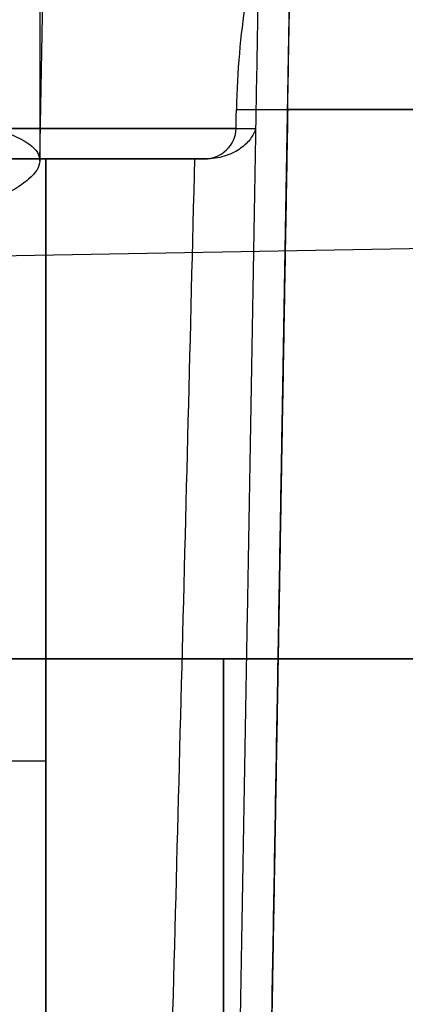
# Model space of a CAD drawing. Header units: millimetres. Extents: x -66 to 114, y 79 to 395.
# Tile 21 of 209: x 35.53 to 41.77, y 88.27 to 104.23. Entities that reach past the tile are written whole.
import ezdxf

# ---------------------------------------------------------------- set-up
doc = ezdxf.new("R2010")
doc.units = ezdxf.units.MM
doc.layers.add('Layer 01', color=18, linetype='Continuous', true_color=0x000000)

# ---------------------------------------------------------------- blocks, each defined once
blk = doc.blocks.new('Block 01')
at = {"layer": 'Layer 01'}
for p, q in [((39.509, 82.232, -0.05), (40.107, 116.473, -0.05)), ((35.854, 101.939, -0.05), (35.906, 104.929, -0.05)), ((35.854, 104.877), (35.854, 101.943)), ((33.602, 101.973, -31.947), (35.589, 101.973, -31.947)), ((33.154, 100.365, 13.65), (47.95, 100.623, 13.65)), ((39.808, 99.352, -12.05), (39.808, 99.352, 1.95)), ((38.16, 93.873, 25.35), (49.95, 93.873, 25.35)), ((39.713, 93.873, 1.95), (49.95, 93.873, 1.95)), ((32.55, 92.219, 26.184), (35.95, 92.219, 26.184)), ((32.55, 92.219, -26.284), (35.95, 92.219, -26.284))]:
    blk.add_line(p, q, dxfattribs=at)
at = {"layer": 'Layer 01', "extrusion": (-9.81354e-16, -1, -9.05284e-17)}
blk.add_arc((21.647, 21.647, -102.465), 17.775, 12.0243, 84.7949, dxfattribs=at)
at = {"layer": 'Layer 01', "extrusion": (4.38634e-16, -1, 4.44636e-16)}
blk.add_arc((21.647, -21.747, -102.465), 17.775, 275.2051, 354.7949, dxfattribs=at)
at = {"layer": 'Layer 01', "extrusion": (1.47039e-15, 1, 2.56516e-15)}
blk.add_arc((-21.647, 21.647, 101.973), 17.275, 101.6168, 167.6223, dxfattribs=at)
at = {"layer": 'Layer 01', "extrusion": (-7.70981e-16, 1, -2.86182e-16)}
blk.add_arc((-21.647, -21.747, 101.973), 17.275, 191.6168, 258.3832, dxfattribs=at)
at = {"layer": 'Layer 01', "extrusion": (0, 1, 0)}
blk.add_arc((-21.647, -21.747, 101.973), 17.275, 191.6168, 241.6916, dxfattribs=at)
at = {"layer": 'Layer 01', "extrusion": (1.29028e-16, -1, 3.10228e-16)}
blk.add_arc((35.95, 22.95, -101.973), 3.404, 44.8339, 90, dxfattribs=at)
at = {"layer": 'Layer 01', "extrusion": (-1.78225e-16, -1, 3.79837e-16)}
blk.add_arc((35.95, -23.05, -101.973), 3.404, 270, 320.2733, dxfattribs=at)
at = {"layer": 'Layer 01', "extrusion": (1, 0, -6.48965e-16)}
blk.add_arc((93.873, 13.65, 38.826), 6.591, 90, 270, dxfattribs=at)
at = {"layer": 'Layer 01'}
for points, degree in [([(39.592, 116.473, -23.382), (39.47, 109.469, -23.371), (39.348, 102.465, -23.36)], 2), ([(39.509, 82.232, -12.05), (39.808, 99.352, -12.05), (40.107, 116.473, -12.05)], 2), ([(39.032, 102.465, 25.35), (39.034, 102.568, 25.35), (39.035, 102.67, 25.35), (39.037, 102.773, 25.35)], 3), ([(39.037, 102.773, 25.35), (44.494, 102.773, 25.35), (49.95, 102.773, 25.35)], 2), ([(39.868, 102.773, 1.95), (39.713, 93.873, 1.95), (39.557, 84.973, 1.95)], 2), ([(49.95, 102.773, 1.95), (44.909, 102.773, 1.95), (39.868, 102.773, 1.95)], 2), ([(39.348, 102.465, -23.36), (39.175, 92.465, -23.344), (39.001, 82.465, -23.328)], 2), ([(35.95, 101.973, 26.354), (34.25, 101.973, 26.354), (32.55, 101.973, 26.354)], 2), ([(32.55, 101.973, -26.454), (34.25, 101.973, -26.454), (35.95, 101.973, -26.454)], 2), ([(35.95, 82.465, 26.013), (35.95, 92.219, 26.184), (35.95, 101.973, 26.354)], 2), ([(35.95, 101.973, -26.454), (35.95, 92.219, -26.284), (35.95, 82.465, -26.113)], 2), ([(37.924, 84.973, 25.35), (38.079, 90.64, 25.35), (38.224, 96.306, 25.35), (38.364, 101.973, 25.35)], 3), ([(38.52, 101.973, 25.35), (38.442, 101.973, 25.35), (38.364, 101.973, 25.35)], 2), ([(47.95, 93.873, 20.4), (38.826, 93.873, 20.241), (29.702, 93.873, 20.081)], 2), ([(35.139, 93.873, 7.124), (41.544, 93.873, 7.012), (47.95, 93.873, 6.9)], 2)]:
    blk.add_open_spline(points, degree=degree, dxfattribs=at)
for points, knots in [([(39.401, 105.481, 23.264), (39.372, 105.402, 23.564), (39.337, 105.276, 23.843), (39.26, 104.936, 24.355), (39.22, 104.728, 24.578), (39.144, 104.24, 24.955), (39.11, 103.972, 25.099), (39.059, 103.386, 25.3), (39.043, 103.084, 25.35), (39.037, 102.773, 25.35)], [-3.712468, -3.712468, -3.712468, -3.712468, -2.784351, -2.784351, -1.856234, -1.856234, -0.928117, -0.928117, 0, 0, 0, 0]), ([(0, 101.943, 35.854), (1.183, 102.037, 35.854), (2.361, 102.126, 35.795), (4.693, 102.294, 35.564), (5.849, 102.372, 35.393), (8.142, 102.519, 34.936), (9.279, 102.587, 34.652), (11.534, 102.712, 33.968), (12.656, 102.77, 33.566), (15.922, 102.922, 32.211), (17.986, 102.998, 31.105), (20.426, 103.063, 29.472), (20.907, 103.074, 29.133), (21.855, 103.094, 28.429), (22.323, 103.102, 28.063), (23.697, 103.121, 26.932), (24.569, 103.127, 26.139), (27.054, 103.127, 23.644), (28.539, 103.1, 21.831), (30.176, 103.035, 19.371), (30.493, 103.02, 18.867), (31.1, 102.987, 17.85), (31.39, 102.969, 17.336), (32.218, 102.911, 15.776), (32.716, 102.866, 14.715), (33.606, 102.764, 12.55), (33.998, 102.708, 11.446), (34.505, 102.613, 9.758), (34.661, 102.581, 9.19), (34.945, 102.512, 8.043), (35.073, 102.476, 7.463), (35.64, 102.29, 4.565), (35.86, 102.122, 2.236), (35.85, 101.841, -1.273), (35.79, 101.742, -2.445), (35.611, 101.588, -4.207), (35.536, 101.535, -4.795), (35.36, 101.428, -5.959), (35.258, 101.374, -6.536), (34.677, 101.098, -9.404), (33.995, 100.866, -11.634), (32.867, 100.56, -14.339), (32.627, 100.498, -14.876), (32.12, 100.372, -15.941), (31.853, 100.309, -16.468), (31.019, 100.119, -18.019), (30.416, 99.99, -19.019), (28.468, 99.603, -21.92), (26.987, 99.341, -23.723), (24.48, 98.941, -26.222), (23.609, 98.808, -27.009), (21.802, 98.546, -28.487), (20.866, 98.416, -29.179), (18.929, 98.158, -30.472), (17.928, 98.03, -31.072), (15.859, 97.776, -32.177), (14.786, 97.65, -32.684), (11.533, 97.282, -34.029), (9.302, 97.05, -34.705), (5.862, 96.72, -35.39), (4.699, 96.613, -35.564), (2.344, 96.406, -35.796), (1.17, 96.307, -35.854), (0, 96.214, -35.854)], [-113.086812, -113.086812, -113.086812, -113.086812, -109.552849, -109.552849, -106.018886, -106.018886, -102.484924, -102.484924, -98.950961, -98.950961, -91.883035, -91.883035, -90.116053, -90.116053, -88.349072, -88.349072, -84.815109, -84.815109, -77.747183, -77.747183, -75.980202, -75.980202, -74.21322, -74.21322, -70.679258, -70.679258, -67.145295, -67.145295, -65.378313, -65.378313, -63.611332, -63.611332, -56.543406, -56.543406, -53.009443, -53.009443, -51.242462, -51.242462, -49.47548, -49.47548, -42.407555, -42.407555, -40.640573, -40.640573, -38.873592, -38.873592, -35.339629, -35.339629, -28.271703, -28.271703, -24.73774, -24.73774, -21.203777, -21.203777, -17.669814, -17.669814, -14.135852, -14.135852, -7.067926, -7.067926, -3.533963, -3.533963, 0, 0, 0, 0]), ([(38.52, 101.973, 25.35), (38.652, 101.973, 25.35), (38.782, 102.025, 25.35), (38.972, 102.205, 25.35), (39.029, 102.332, 25.35), (39.032, 102.465, 25.35)], [-0.8053066, -0.8053066, -0.8053066, -0.8053066, -0.4026533, -0.4026533, 0, 0, 0, 0]), ([(39.348, 102.465, -23.36), (39.332, 102.407, -23.525), (39.304, 102.349, -23.693), (39.223, 102.24, -24.018), (39.17, 102.188, -24.177), (39.041, 102.096, -24.491), (38.963, 102.054, -24.647), (38.783, 101.993, -24.945), (38.682, 101.973, -25.088), (38.568, 101.973, -25.226)], [-2.122945, -2.122945, -2.122945, -2.122945, -1.592209, -1.592209, -1.061473, -1.061473, -0.530736, -0.530736, 0, 0, 0, 0])]:
    blk.add_open_spline(points, degree=3, knots=knots, dxfattribs=at)
at = {"layer": 'Layer 01', "extrusion": (-0.999848, 0.017452, -3.38389e-15)}
blk.add_rational_spline([(39.868, 102.773, 1.95), (39.897, 104.414, 1.95), (39.917, 105.573, 3.11), (39.917, 105.573, 4.75)], [1, 0.804737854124, 0.804737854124, 1], degree=3, dxfattribs=at)

msp = doc.modelspace()

# ---------------------------------------------------------------- block references
at = {"layer": 'Layer 01'}
msp.add_blockref('Block 01', (0, 0), dxfattribs=at)

doc.saveas('drawing.dxf')
